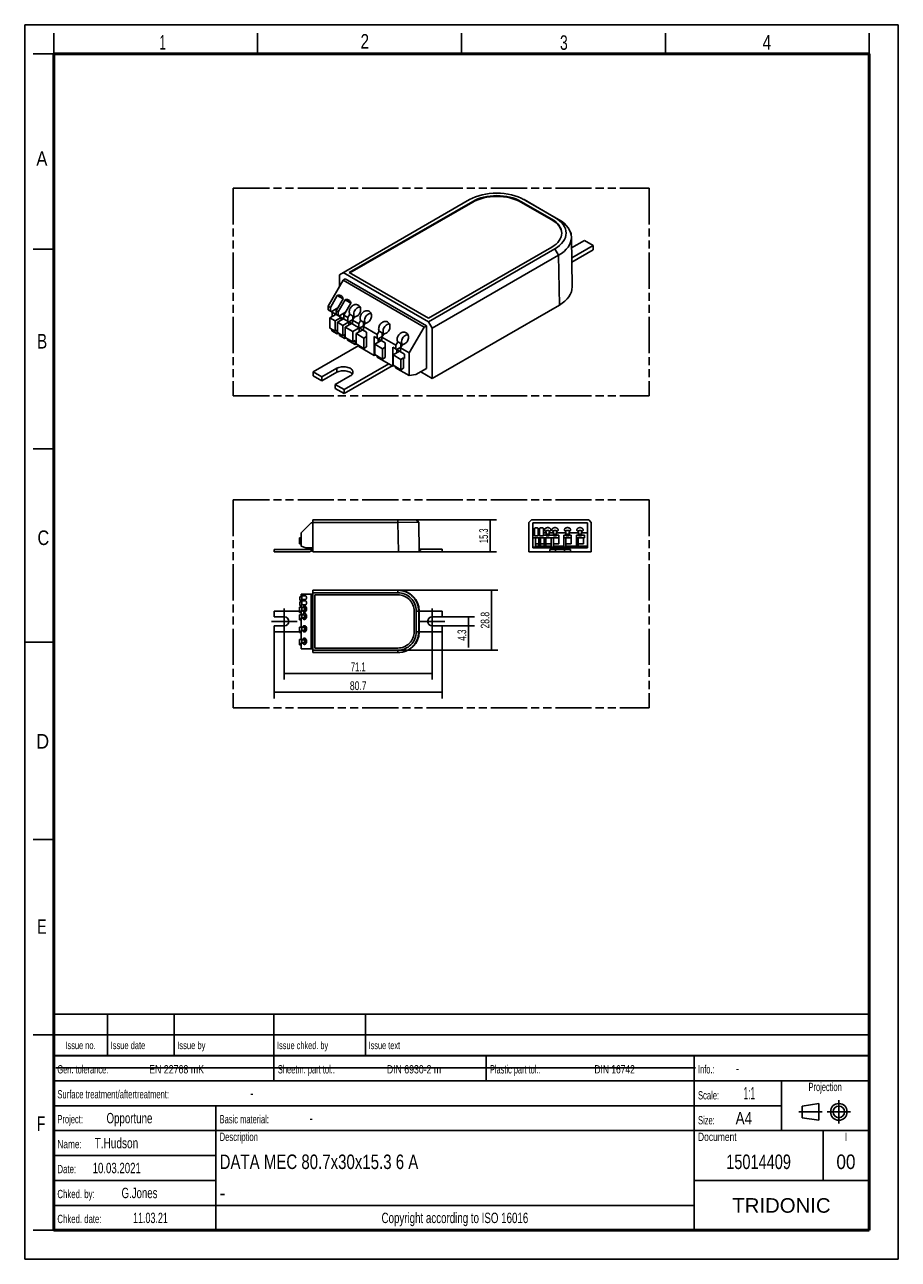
# Model space of a CAD drawing. Header units: millimetres. Extents: x 0 to 210, y 0 to 297.
import ezdxf
from ezdxf.enums import TextEntityAlignment as Align

# ---------------------------------------------------------------- set-up
doc = ezdxf.new("R2010")
doc.units = ezdxf.units.MM
doc.header["$LTSCALE"] = 19.36
doc.linetypes.add('CENTER', pattern=[0.6, 0.375, -0.075, 0.075, -0.075])
doc.linetypes.add('PHANTOM', pattern=[0.8, 0.45, -0.05, 0.1, -0.05, 0.1, -0.05])
doc.layers.get('0').update_dxf_attribs({"linetype": 'CONTINUOUS'})
for name, color, linetype in [('DEFAULT_1', 7, 'CENTER'), ('DEFAULT_3', 7, 'PHANTOM'), ('Z_AXIS', 7, 'CONTINUOUS'), ('Z_DIM_2D', 7, 'CONTINUOUS'), ('Z_NOTICE', 7, 'CONTINUOUS')]:
    doc.layers.add(name, color=color, linetype=linetype)
doc.styles.get("Standard").update_dxf_attribs({"font": 'txt', "width": 0.7})
doc.styles.add('TEXTSTYLE_2', font='txt', dxfattribs={"width": 0.75})
doc.styles.add('TEXTSTYLE_3', font='arial.ttf')
doc.dimstyles.new('DIMSTYLE_1', dxfattribs={"dimtxt": 2.1, "dimasz": 3.5, "dimexe": 1.5, "dimexo": 0, "dimgap": 0.525, "dimtad": 1, "dimdec": 1, "dimlfac": 2, "dimdsep": 46, "dimtxsty": 'STANDARD', "dimblk": '_FILLED', "dimblk1": '_FILLED', "dimblk2": '_FILLED', "dimcen": 0.09, "dimclrt": 5, "dimadec": 4, "dimazin": 2, "dimtp": 0.2, "dimtm": 0.2, "dimtfac": 1, "dimtdec": 1, "dimtofl": 0, "dimtmove": 0, "dimatfit": 3, "dimldrblk": '_FILLED', "dimfxl": 1, "dimtolj": 1, "dimarcsym": 0})
doc.dimstyles.new('DIMSTYLE_2', dxfattribs={"dimtxt": 2.1, "dimasz": 3.5, "dimexe": 1.5, "dimexo": 0, "dimgap": 0.525, "dimtad": 1, "dimdec": 1, "dimlfac": 2, "dimdsep": 46, "dimtxsty": 'STANDARD', "dimblk": '_FILLED', "dimblk1": '_FILLED', "dimblk2": '_FILLED', "dimcen": 0.09, "dimclrt": 5, "dimadec": 4, "dimazin": 2, "dimtp": 0.1, "dimtm": 0.1, "dimtfac": 1, "dimtdec": 1, "dimtofl": 0, "dimtmove": 0, "dimatfit": 3, "dimldrblk": '_FILLED', "dimfxl": 1, "dimtolj": 1, "dimarcsym": 0})
doc.dimstyles.new('DIMSTYLE_3', dxfattribs={"dimtxt": 2.1, "dimasz": 3.5, "dimexe": 1.5, "dimexo": 0, "dimgap": 0.525, "dimtad": 1, "dimdec": 1, "dimlfac": 2, "dimdsep": 46, "dimtxsty": 'STANDARD', "dimblk": '_FILLED', "dimblk1": '_FILLED', "dimblk2": '_FILLED', "dimcen": 0.09, "dimclrt": 5, "dimadec": 4, "dimazin": 2, "dimtp": 0.3, "dimtm": 0.3, "dimtfac": 1, "dimtdec": 1, "dimtofl": 0, "dimtmove": 0, "dimatfit": 3, "dimldrblk": '_FILLED', "dimfxl": 1, "dimtolj": 1, "dimarcsym": 0})

# ---------------------------------------------------------------- blocks, each defined once
blk = doc.blocks.new('PROJEKTIONSMETHODE_BL0', base_point=(192.31, 35.47))
at = {"color": 2, "linetype": 'CONTINUOUS'}
for p, q in [((186.91, 36.87), (190.91, 37.47)), ((186.91, 34.07), (186.91, 36.87)), ((190.91, 37.47), (190.91, 33.47)), ((190.91, 33.47), (186.91, 34.07))]:
    blk.add_line(p, q, dxfattribs=at)
for radius in [2, 1.4]:
    blk.add_circle((195.71, 35.47), radius, dxfattribs=at)
at = {"layer": 'DEFAULT_1', "color": 2, "linetype": 'CENTER'}
for p, q in [((195.71, 38.27), (195.71, 32.67)), ((191.71, 35.47), (186.11, 35.47)), ((192.91, 35.47), (198.5, 35.47))]:
    blk.add_line(p, q, dxfattribs=at)
blk = doc.blocks.new('*D0')
at = {"layer": 'Z_DIM_2D', "color": 2, "linetype": 'CONTINUOUS'}
for p, q in [((89.72, 160.94), (113.74, 160.94)), ((112.24, 160.94), (112.24, 153.74)), ((112.24, 146.54), (112.24, 153.74)), ((89.72, 146.54), (113.74, 146.54))]:
    blk.add_line(p, q, dxfattribs=at)
at = {"layer": 'Z_DIM_2D', "color": 5, "linetype": 'CONTINUOUS', "width": 0.732143}
blk.add_text('28.8', height=2.1, rotation=90, dxfattribs=at).set_placement((111.71, 153.74), align=Align.CENTER)
blk = doc.blocks.new('_FILLED')
at = {"color": 0, "linetype": 'BYBLOCK'}
blk.add_solid([(0, 0), (-1, 0.125), (-1, -0.125)], dxfattribs=at)
blk = doc.blocks.new('_NONE')
blk = doc.blocks.new('*D1')
at = {"layer": 'Z_DIM_2D', "color": 2, "linetype": 'CONTINUOUS'}
for p, q in [((100.34, 154.52), (108.16, 154.52)), ((106.66, 154.52), (106.66, 153.44)), ((100.34, 152.37), (108.16, 152.37)), ((106.66, 152.37), (106.66, 153.44)), ((106.66, 153.44), (106.66, 147.15))]:
    blk.add_line(p, q, dxfattribs=at)
at = {"layer": 'Z_DIM_2D', "color": 5, "linetype": 'CONTINUOUS', "width": 0.690476}
blk.add_text('4.3', height=2.1, rotation=90, dxfattribs=at).set_placement((106.14, 151.5), align=Align.RIGHT)
blk = doc.blocks.new('*D2')
at = {"layer": 'Z_DIM_2D', "color": 2, "linetype": 'CONTINUOUS'}
for p, q in [((59.99, 150.94), (59.99, 134.91)), ((100.34, 150.94), (100.34, 134.91)), ((59.99, 136.41), (80.17, 136.41)), ((100.34, 136.41), (80.17, 136.41))]:
    blk.add_line(p, q, dxfattribs=at)
at = {"layer": 'Z_DIM_2D', "color": 5, "linetype": 'CONTINUOUS', "width": 0.732143}
blk.add_text('80.7', height=2.1, dxfattribs=at).set_placement((80.17, 136.93), align=Align.CENTER)
blk = doc.blocks.new('*D3')
at = {"layer": 'Z_DIM_2D', "color": 2, "linetype": 'CONTINUOUS'}
for p, q in [((62.4, 150.37), (62.4, 139.44)), ((97.94, 150.37), (97.94, 139.44)), ((62.4, 140.94), (80.17, 140.94)), ((97.94, 140.94), (80.17, 140.94))]:
    blk.add_line(p, q, dxfattribs=at)
at = {"layer": 'Z_DIM_2D', "color": 5, "linetype": 'CONTINUOUS', "width": 0.625}
blk.add_text('71.1', height=2.1, dxfattribs=at).set_placement((80.17, 141.47), align=Align.CENTER)
blk = doc.blocks.new('*D4')
at = {"layer": 'Z_DIM_2D', "color": 2, "linetype": 'CONTINUOUS'}
for p, q in [((89.72, 177.88), (113.38, 177.88)), ((111.88, 177.88), (111.88, 174.05)), ((111.88, 170.23), (111.88, 174.05)), ((89.84, 170.23), (113.38, 170.23))]:
    blk.add_line(p, q, dxfattribs=at)
at = {"layer": 'Z_DIM_2D', "color": 5, "linetype": 'CONTINUOUS', "width": 0.642857}
blk.add_text('15.3', height=2.1, rotation=90, dxfattribs=at).set_placement((111.36, 174.05), align=Align.CENTER)

msp = doc.modelspace()

# ---------------------------------------------------------------- linework, layer by layer
at = {"color": 2, "linetype": 'CONTINUOUS'}
for p, q in [((0, 0), (0, 297)), ((0, 297), (210, 297)), ((210, 0), (210, 297)), ((7, 290), (7, 295)), ((56, 290), (56, 295)), ((105, 290), (105, 295)), ((154, 290), (154, 295)), ((203, 290), (203, 295)), ((7, 290), (2, 290)), ((7, 243), (2, 243)), ((7, 195), (2, 195)), ((0, 148.5), (7, 148.5)), ((7, 101), (2, 101)), ((6.914, 48.96), (6.914, 58.96)), ((6.914, 58.96), (202.914, 58.96)), ((19.914, 48.96), (19.914, 58.96)), ((35.914, 48.96), (35.914, 58.96)), ((59.914, 48.96), (59.914, 58.96)), ((81.914, 48.96), (81.914, 58.96)), ((202.914, 48.96), (202.914, 58.96)), ((7, 54), (2, 54)), ((6.914, 53.96), (202.914, 53.96)), ((6.914, 6.96), (6.914, 48.96)), ((6.914, 48.96), (202.914, 48.96)), ((6.914, 48.96), (202.914, 48.96)), ((59.914, 42.96), (59.914, 48.96)), ((110.914, 42.96), (110.914, 48.96)), ((160.914, 6.96), (160.914, 48.96)), ((202.914, 6.96), (202.914, 48.96)), ((6.914, 42.96), (202.914, 42.96)), ((181.914, 30.96), (181.914, 42.96)), ((6.914, 36.96), (181.914, 36.96)), ((45.914, 6.96), (45.914, 36.96)), ((6.914, 30.96), (202.914, 30.96)), ((191.914, 18.96), (191.914, 30.96)), ((6.914, 24.96), (45.914, 24.96)), ((6.914, 18.96), (45.914, 18.96)), ((160.914, 18.96), (202.914, 18.96)), ((6.914, 12.96), (160.914, 12.96)), ((7, 7), (2, 7)), ((6.914, 6.96), (202.914, 6.96)), ((0, 0), (210, 0))]:
    msp.add_line(p, q, dxfattribs=at)
at = {"color": 7, "linetype": 'CONTINUOUS'}
for p, q in [((75.66, 236.851), (106.956, 254.92)), ((107.699, 254.492), (78.036, 237.366)), ((107.699, 254.32), (78.184, 237.28)), ((126.707, 250.206), (119.282, 254.492)), ((126.707, 250.034), (119.282, 254.321)), ((119.908, 254.987), (120.025, 254.921)), ((120.025, 254.921), (127.449, 250.634)), ((120.783, 254.499), (120.159, 254.847)), ((120.783, 254.499), (120.915, 254.424)), ((120.915, 254.424), (128.34, 250.138)), ((127.449, 250.634), (128.061, 250.244)), ((131.207, 247.046), (131.381, 246.946)), ((131.381, 246.946), (131.254, 246.873)), ((131.381, 246.268), (131.381, 246.946)), ((131.598, 233.904), (131.415, 245.9)), ((134.573, 245.103), (131.454, 243.302)), ((136.689, 243.881), (131.491, 240.88)), ((134.573, 245.103), (136.689, 243.881)), ((136.689, 242.852), (136.689, 243.881)), ((97.043, 226.392), (126.706, 243.518)), ((127.448, 243.09), (97.043, 225.535)), ((128.339, 241.546), (97.934, 223.992)), ((131.507, 239.86), (136.689, 242.852)), ((76.514, 235.544), (72.92, 229.32)), ((75.66, 234.065), (75.66, 236.851)), ((77.033, 235.844), (76.514, 235.544)), ((76.514, 235.544), (96.04, 224.27)), ((76.551, 237.366), (97.043, 225.535)), ((77.033, 235.844), (96.56, 224.571)), ((78.036, 237.366), (97.043, 226.392)), ((73.477, 228.998), (75.146, 231.889)), ((75.146, 231.889), (76.556, 231.074)), ((72.92, 229.32), (72.92, 228.394)), ((72.92, 229.32), (73.477, 228.998)), ((73.477, 228.998), (73.477, 228.072)), ((75.289, 228.878), (73.685, 227.952)), ((74.888, 228.184), (76.556, 231.074)), ((75.333, 227.927), (77.002, 230.817)), ((76.744, 227.112), (78.412, 230.002)), ((77.002, 230.817), (78.412, 230.002)), ((97.934, 211.904), (128.522, 229.564)), ((72.92, 228.394), (82.164, 223.057)), ((74.799, 227.309), (73.351, 226.474)), ((73.351, 226.474), (73.351, 223.987)), ((74.613, 225.745), (73.351, 226.474)), ((73.871, 226.774), (73.871, 227.845)), ((76.061, 226.581), (74.613, 225.745)), ((74.613, 225.745), (74.613, 223.259)), ((74.888, 228.184), (74.888, 227.258)), ((74.888, 228.184), (75.333, 227.927)), ((76.655, 226.238), (75.207, 225.402)), ((75.333, 227.927), (75.333, 227.001)), ((77.145, 227.807), (75.541, 226.881)), ((76.061, 226.581), (76.061, 225.895)), ((78.875, 226.062), (76.469, 224.673)), ((76.744, 227.112), (76.744, 226.186)), ((76.744, 227.112), (77.709, 226.555)), ((77.709, 226.555), (78.156, 227.329)), ((77.709, 226.555), (77.709, 225.629)), ((78.875, 226.914), (78.156, 227.329)), ((78.823, 225.912), (79.27, 226.686)), ((78.823, 225.912), (78.823, 224.986)), ((78.823, 225.912), (80.308, 225.055)), ((78.875, 226.062), (78.875, 226.914)), ((78.901, 226.047), (78.875, 226.062)), ((79.206, 226.723), (79.249, 226.65)), ((80.308, 225.055), (80.754, 225.829)), ((81.473, 225.414), (80.754, 225.829)), ((74.613, 223.259), (73.351, 223.987)), ((73.848, 223.7), (73.848, 223.323)), ((73.848, 223.323), (75.11, 222.594)), ((75.11, 223.546), (74.613, 223.259)), ((75.11, 223.546), (75.11, 222.594)), ((75.207, 225.402), (75.207, 222.916)), ((76.469, 224.673), (75.207, 225.402)), ((76.469, 222.187), (75.207, 222.916)), ((76.469, 224.673), (76.469, 222.187)), ((78.585, 225.123), (77.026, 224.223)), ((77.026, 224.223), (77.026, 221.737)), ((78.845, 223.173), (77.026, 224.223)), ((77.917, 225.509), (77.917, 224.738)), ((80.404, 224.073), (78.845, 223.173)), ((78.845, 223.173), (78.845, 220.687)), ((81.258, 223.58), (79.699, 222.68)), ((80.308, 225.055), (80.308, 224.129)), ((80.404, 224.073), (80.404, 223.087)), ((81.473, 224.562), (80.516, 224.009)), ((81.421, 224.412), (81.868, 225.186)), ((81.421, 224.412), (81.421, 223.486)), ((81.421, 224.412), (84.762, 222.483)), ((81.473, 224.562), (81.473, 225.414)), ((81.499, 224.547), (81.473, 224.562)), ((81.804, 225.222), (81.847, 225.149)), ((82.164, 219.474), (82.164, 223.057)), ((84.762, 222.483), (85.209, 223.257)), ((85.928, 222.842), (85.209, 223.257)), ((85.928, 221.99), (85.928, 222.842)), ((96.04, 224.27), (92.447, 218.046)), ((96.56, 224.571), (96.04, 224.27)), ((96.56, 214.283), (96.56, 224.571)), ((97.934, 223.992), (97.043, 225.535)), ((97.934, 223.992), (97.934, 211.904)), ((80.308, 219.834), (69.349, 213.507)), ((75.11, 222.594), (75.626, 222.674)), ((75.704, 222.629), (75.704, 222.251)), ((75.704, 222.251), (76.967, 221.523)), ((76.967, 222.474), (76.469, 222.187)), ((76.967, 222.474), (76.967, 221.523)), ((76.967, 221.523), (77.306, 221.575)), ((78.845, 220.687), (77.026, 221.737)), ((77.635, 221.385), (77.635, 221.137)), ((77.635, 221.137), (79.454, 220.087)), ((79.454, 221.038), (78.845, 220.687)), ((79.454, 221.038), (79.454, 220.087)), ((79.454, 220.087), (79.793, 220.139)), ((79.699, 222.68), (79.699, 220.194)), ((81.555, 221.608), (79.699, 222.68)), ((81.555, 219.122), (79.699, 220.194)), ((80.308, 219.842), (80.308, 219.594)), ((82.164, 221.96), (81.555, 221.608)), ((81.555, 221.608), (81.555, 219.122)), ((84.02, 217.45), (84.02, 221.986)), ((84.02, 221.986), (86.619, 220.485)), ((85.713, 221.008), (84.154, 220.108)), ((86.01, 219.036), (84.154, 220.108)), ((84.154, 220.108), (84.154, 217.622)), ((84.762, 222.483), (84.762, 221.557)), ((85.928, 221.99), (84.97, 221.437)), ((84.97, 221.437), (84.97, 220.58)), ((85.876, 221.84), (86.323, 222.614)), ((85.876, 221.84), (85.876, 220.914)), ((85.876, 221.84), (89.217, 219.911)), ((85.954, 221.975), (85.928, 221.99)), ((86.259, 222.65), (86.302, 222.577)), ((86.619, 216.902), (86.619, 220.485)), ((89.217, 219.911), (89.664, 220.685)), ((89.217, 219.911), (89.217, 218.985)), ((90.383, 220.27), (89.664, 220.685)), ((90.331, 219.268), (90.778, 220.042)), ((90.383, 219.418), (90.383, 220.27)), ((90.714, 220.079), (90.757, 220.006)), ((80.308, 219.594), (84.02, 217.45)), ((82.164, 219.474), (81.555, 219.122)), ((84.02, 217.45), (84.36, 217.503)), ((86.01, 216.55), (84.154, 217.622)), ((84.762, 217.27), (84.762, 217.022)), ((84.762, 217.022), (88.475, 214.878)), ((86.619, 219.388), (86.01, 219.036)), ((86.01, 219.036), (86.01, 216.55)), ((86.619, 216.902), (86.01, 216.55)), ((88.475, 219.414), (91.333, 217.763)), ((88.475, 214.878), (88.475, 219.414)), ((90.112, 218.469), (88.553, 217.568)), ((90.409, 216.497), (88.553, 217.568)), ((88.553, 217.568), (88.553, 215.082)), ((90.383, 219.418), (89.425, 218.865)), ((89.425, 218.865), (89.425, 218.072)), ((90.331, 219.268), (92.447, 218.046)), ((90.331, 219.268), (90.331, 218.342)), ((90.409, 219.403), (90.383, 219.418)), ((91.018, 216.848), (90.409, 216.497)), ((91.333, 216.666), (91.018, 216.848)), ((91.018, 216.848), (91.018, 214.362)), ((91.333, 216.666), (91.333, 217.763)), ((92.447, 218.046), (92.447, 212.585)), ((71.465, 212.285), (75.036, 214.347)), ((87.524, 215.427), (76.774, 209.22)), ((76.774, 208.26), (88.356, 214.947)), ((88.475, 214.878), (88.814, 214.931)), ((90.409, 214.01), (88.553, 215.082)), ((89.162, 214.731), (89.162, 214.482)), ((89.162, 214.482), (92.447, 212.585)), ((90.409, 216.497), (90.409, 214.01)), ((91.018, 214.362), (90.409, 214.01)), ((94.051, 212.834), (96.56, 214.283)), ((69.349, 213.507), (69.349, 212.546)), ((69.349, 213.507), (71.465, 212.285)), ((69.349, 212.546), (71.465, 211.325)), ((71.465, 211.325), (75.036, 213.387)), ((71.465, 212.285), (71.465, 211.325)), ((74.658, 210.442), (78.229, 212.504)), ((92.447, 212.585), (94.051, 212.834)), ((95.187, 213.49), (97.934, 211.904)), ((74.658, 210.442), (76.774, 209.22)), ((74.658, 210.442), (74.658, 209.482)), ((74.658, 209.482), (76.774, 208.26)), ((76.774, 209.22), (76.774, 208.26)), ((68.891, 177.153), (66.471, 174.733)), ((69.241, 177.153), (68.891, 177.153)), ((69.241, 170.228), (69.241, 177.878)), ((94.118, 177.878), (69.241, 177.878)), ((89.717, 177.278), (69.241, 177.278)), ((94.718, 177.288), (89.717, 177.278)), ((94.718, 177.288), (94.118, 177.878)), ((94.841, 170.228), (94.718, 177.288)), ((121.809, 177.878), (121.209, 177.278)), ((121.209, 170.228), (121.209, 177.278)), ((121.809, 177.878), (135.609, 177.878)), ((122.134, 171.153), (122.134, 177.153)), ((122.134, 177.153), (135.284, 177.153)), ((122.509, 174.053), (122.509, 175.857)), ((123.459, 174.053), (123.459, 175.857)), ((123.759, 174.053), (123.759, 175.857)), ((124.709, 174.053), (124.709, 175.857)), ((135.284, 177.153), (135.284, 171.153)), ((136.209, 177.278), (135.609, 177.878)), ((136.209, 177.278), (136.209, 170.228)), ((66.061, 173.553), (66.061, 172.103)), ((66.471, 173.553), (66.061, 173.553)), ((66.471, 174.733), (66.471, 171.548)), ((122.134, 174.733), (122.509, 174.733)), ((122.134, 174.193), (122.509, 174.193)), ((122.134, 173.553), (128.359, 173.553)), ((122.509, 174.053), (123.459, 174.053)), ((122.759, 173.553), (122.759, 171.314)), ((123.459, 174.733), (123.759, 174.733)), ((123.459, 174.193), (123.759, 174.193)), ((123.609, 173.553), (123.609, 171.314)), ((123.759, 174.053), (124.709, 174.053)), ((124.009, 173.553), (124.009, 171.314)), ((124.709, 174.733), (125.359, 174.733)), ((124.709, 174.193), (125.359, 174.193)), ((124.859, 173.553), (124.859, 171.314)), ((125.309, 173.553), (125.309, 171.314)), ((125.359, 174.053), (125.359, 175.034)), ((125.359, 174.053), (126.109, 174.053)), ((126.109, 174.053), (126.109, 175.034)), ((126.109, 174.733), (127.109, 174.733)), ((126.109, 174.193), (127.109, 174.193)), ((126.534, 173.553), (126.534, 171.314)), ((127.109, 174.053), (127.109, 175.034)), ((127.109, 174.053), (127.859, 174.053)), ((127.109, 173.553), (127.109, 171.314)), ((127.859, 174.053), (127.859, 175.034)), ((127.859, 174.733), (130.109, 174.733)), ((127.859, 174.193), (128.359, 174.193)), ((128.359, 172.103), (128.359, 174.193)), ((129.609, 174.193), (130.109, 174.193)), ((129.609, 171.314), (129.609, 174.193)), ((131.359, 173.553), (129.609, 173.553)), ((130.109, 174.053), (130.109, 175.034)), ((130.109, 174.053), (130.859, 174.053)), ((130.109, 173.553), (130.109, 171.314)), ((130.859, 174.053), (130.859, 175.034)), ((130.859, 174.733), (133.109, 174.733)), ((130.859, 174.193), (131.359, 174.193)), ((131.359, 172.103), (131.359, 174.193)), ((132.609, 174.193), (133.109, 174.193)), ((132.609, 171.314), (132.609, 174.193)), ((134.534, 173.553), (132.609, 173.553)), ((133.071, 173.553), (133.071, 171.314)), ((133.109, 174.053), (133.109, 175.034)), ((133.109, 174.053), (133.859, 174.053)), ((133.859, 174.053), (133.859, 175.034)), ((133.859, 174.733), (135.284, 174.733)), ((133.859, 174.193), (134.534, 174.193)), ((134.321, 173.553), (134.321, 172.103)), ((134.534, 173.553), (134.534, 174.193)), ((59.991, 170.788), (59.991, 170.228)), ((69.241, 170.788), (59.991, 170.788)), ((59.991, 170.228), (68.429, 170.228)), ((66.471, 172.103), (66.061, 172.103)), ((66.471, 171.548), (67.551, 171.153)), ((67.551, 171.153), (69.241, 171.153)), ((68.429, 170.228), (69.241, 170.538)), ((69.241, 170.228), (94.841, 170.228)), ((100.341, 170.828), (94.831, 170.828)), ((94.835, 170.579), (95.391, 170.228)), ((95.391, 170.228), (100.341, 170.228)), ((100.341, 170.228), (100.341, 170.828)), ((121.209, 170.228), (136.209, 170.228)), ((122.134, 171.314), (122.759, 171.314)), ((122.134, 171.153), (135.284, 171.153)), ((123.609, 172.103), (122.759, 172.103)), ((122.759, 171.548), (123.609, 171.548)), ((124.009, 171.314), (123.609, 171.314)), ((124.859, 172.103), (124.009, 172.103)), ((124.009, 171.548), (124.859, 171.548)), ((125.309, 171.314), (124.859, 171.314)), ((126.534, 172.103), (125.309, 172.103)), ((125.309, 171.548), (126.534, 171.548)), ((126.209, 170.788), (131.209, 170.788)), ((126.209, 170.788), (126.209, 170.228)), ((127.109, 171.314), (126.534, 171.314)), ((128.359, 172.103), (127.109, 172.103)), ((127.109, 171.548), (129.609, 171.548)), ((127.634, 170.788), (127.634, 170.228)), ((130.109, 171.314), (129.609, 171.314)), ((129.784, 170.788), (129.784, 170.228)), ((131.359, 172.103), (130.109, 172.103)), ((130.109, 171.548), (132.609, 171.548)), ((131.209, 170.788), (131.209, 170.228)), ((133.071, 171.314), (132.609, 171.314)), ((134.321, 172.103), (133.071, 172.103)), ((133.071, 171.548), (135.284, 171.548)), ((69.241, 145.944), (69.241, 160.944)), ((69.241, 160.944), (89.717, 160.944)), ((66.136, 158.544), (66.136, 159.394)), ((66.611, 159.394), (66.136, 159.394)), ((66.471, 158.544), (66.136, 158.544)), ((66.136, 157.294), (66.136, 158.144)), ((66.611, 158.144), (66.136, 158.144)), ((66.471, 160.019), (66.471, 159.644)), ((69.241, 160.019), (66.471, 160.019)), ((66.471, 159.644), (67.595, 159.644)), ((66.471, 158.694), (66.471, 158.394)), ((66.471, 158.694), (67.595, 158.694)), ((66.471, 158.394), (67.595, 158.394)), ((66.471, 157.444), (66.471, 156.794)), ((66.471, 157.444), (67.595, 157.444)), ((66.611, 159.644), (66.611, 158.694)), ((66.611, 158.394), (66.611, 157.444)), ((68.891, 160.019), (68.891, 146.869)), ((69.241, 160.344), (89.717, 160.344)), ((69.741, 159.844), (69.741, 147.044)), ((89.717, 159.844), (69.741, 159.844)), ((59.991, 155.944), (59.991, 154.519)), ((66.061, 155.944), (59.991, 155.944)), ((59.991, 154.519), (62.396, 154.519)), ((66.061, 155.619), (66.061, 156.844)), ((66.471, 156.844), (66.061, 156.844)), ((66.471, 155.619), (66.061, 155.619)), ((66.061, 153.794), (66.061, 155.044)), ((66.061, 155.044), (67.256, 155.044)), ((66.471, 157.294), (66.136, 157.294)), ((66.471, 156.794), (67.256, 156.794)), ((66.471, 156.044), (66.471, 155.044)), ((66.471, 156.044), (67.256, 156.044)), ((66.611, 156.794), (66.611, 156.044)), ((66.611, 155.044), (66.611, 154.294)), ((67.256, 156.794), (67.256, 156.044)), ((67.256, 155.044), (67.256, 154.294)), ((93.618, 150.944), (93.618, 155.944)), ((94.118, 155.944), (94.118, 150.944)), ((94.718, 155.944), (94.718, 150.944)), ((100.341, 155.944), (94.831, 155.944)), ((94.831, 155.944), (94.831, 150.944)), ((100.341, 154.519), (97.941, 154.519)), ((100.341, 155.944), (100.341, 154.519)), ((59.991, 152.369), (59.991, 150.944)), ((59.991, 152.369), (62.396, 152.369)), ((66.471, 153.794), (66.061, 153.794)), ((66.061, 150.794), (66.061, 152.044)), ((66.061, 152.044), (67.256, 152.044)), ((66.471, 154.294), (66.471, 152.044)), ((66.471, 154.294), (67.256, 154.294)), ((66.611, 152.044), (66.611, 151.294)), ((67.256, 152.044), (67.256, 151.294)), ((100.341, 152.369), (97.941, 152.369)), ((100.341, 152.369), (100.341, 150.944)), ((66.061, 150.944), (59.991, 150.944)), ((66.471, 150.794), (66.061, 150.794)), ((66.061, 147.832), (66.061, 149.082)), ((66.471, 149.082), (66.061, 149.082)), ((66.471, 151.294), (66.471, 149.044)), ((66.471, 151.294), (67.256, 151.294)), ((66.471, 149.044), (67.256, 149.044)), ((66.611, 149.044), (66.611, 148.294)), ((67.256, 149.044), (67.256, 148.294)), ((100.341, 150.944), (94.831, 150.944)), ((66.471, 147.832), (66.061, 147.832)), ((66.471, 148.294), (66.471, 146.869)), ((66.471, 148.294), (67.256, 148.294)), ((69.241, 146.869), (66.471, 146.869)), ((89.717, 146.544), (69.241, 146.544)), ((89.717, 145.944), (69.241, 145.944)), ((69.741, 147.044), (89.717, 147.044)), ((7.468, 46.042), (161.268, 46.042))]:
    msp.add_line(p, q, dxfattribs=at)
at = {"color": 9, "linetype": 'CONTINUOUS'}
for p, q in [((107.699, 254.492), (107.699, 254.32)), ((119.282, 254.492), (119.282, 254.321)), ((120.159, 254.847), (120.025, 254.921)), ((120.915, 254.424), (120.783, 254.498)), ((126.707, 250.206), (126.707, 250.034)), ((128.34, 250.138), (127.449, 250.634)), ((128.339, 241.546), (127.448, 243.09)), ((128.522, 229.564), (128.339, 241.546)), ((75.036, 214.347), (75.036, 213.387)), ((89.717, 177.278), (89.717, 177.878)), ((89.84, 170.228), (89.717, 177.278)), ((89.717, 160.944), (89.717, 160.344)), ((94.118, 155.944), (94.831, 155.944)), ((94.831, 150.944), (94.118, 150.944)), ((89.717, 145.944), (89.717, 146.544))]:
    msp.add_line(p, q, dxfattribs=at)
at = {"color": 7, "linetype": 'CONTINUOUS'}
for points, const_width in [([(7, 7), (7, 290)], 0.7), ([(7, 290), (203, 290)], 0.7), ([(203, 7), (203, 290)], 0.7), ([(7, 49), (203, 49)], 0.5), ([(7, 7), (203, 7)], 0.7)]:
    msp.add_lwpolyline(points, dxfattribs=dict(at, const_width=const_width))
for points in [[(106.956, 254.92), (107.632, 255.274), (108.357, 255.584), (109.135, 255.853), (109.955, 256.077), (110.81, 256.253), (111.689, 256.381), (112.587, 256.457), (113.493, 256.483), (114.399, 256.457), (115.296, 256.381), (116.175, 256.253), (117.029, 256.077), (117.848, 255.853), (118.626, 255.584), (119.35, 255.274), (119.908, 254.987)], [(107.699, 254.492), (108.296, 254.804), (108.938, 255.079), (109.627, 255.318), (110.354, 255.516), (111.112, 255.673), (111.892, 255.786), (112.687, 255.854), (113.49, 255.877), (114.294, 255.854), (115.089, 255.786), (115.87, 255.673), (116.627, 255.517), (117.354, 255.318), (118.043, 255.08), (118.685, 254.805), (119.282, 254.492)], [(119.282, 254.321), (118.684, 254.633), (118.042, 254.908), (117.353, 255.147), (116.626, 255.345), (115.869, 255.502), (115.089, 255.615), (114.294, 255.683), (113.491, 255.706), (112.688, 255.683), (111.893, 255.615), (111.112, 255.502), (110.355, 255.345), (109.628, 255.146), (108.939, 254.908), (108.297, 254.633), (107.699, 254.32)], [(126.707, 250.206), (127.248, 249.861), (127.724, 249.491), (128.137, 249.093), (128.481, 248.673), (128.752, 248.236), (128.948, 247.785), (129.066, 247.326), (129.105, 246.863)], [(129.091, 246.861), (129.066, 247.154), (128.948, 247.614), (128.752, 248.064), (128.481, 248.501), (128.137, 248.921), (127.724, 249.319), (127.248, 249.689), (126.707, 250.034)], [(128.061, 250.244), (128.598, 249.826), (129.064, 249.377), (129.452, 248.903), (129.758, 248.41), (129.978, 247.902), (130.111, 247.384), (130.155, 246.861), (130.11, 246.338), (129.977, 245.82), (129.756, 245.312), (129.451, 244.819), (129.063, 244.346), (128.597, 243.897), (128.059, 243.479), (127.448, 243.09)], [(128.34, 250.138), (129.032, 249.697), (129.646, 249.219), (130.176, 248.708), (130.616, 248.169), (130.963, 247.608), (131.214, 247.03), (131.365, 246.441), (131.415, 245.9)], [(129.105, 246.863), (129.066, 246.399), (128.948, 245.94), (128.752, 245.489), (128.481, 245.052), (128.137, 244.632), (127.723, 244.234), (127.247, 243.863), (126.706, 243.518)], [(131.415, 245.9), (131.364, 245.249), (131.213, 244.659), (130.962, 244.081), (130.615, 243.519), (130.174, 242.98), (129.644, 242.468), (129.031, 241.989), (128.339, 241.546)], [(76.046, 231.819), (75.883, 231.894), (75.708, 231.939), (75.524, 231.954), (75.337, 231.937), (75.146, 231.889)], [(76.556, 231.074), (76.502, 231.264), (76.423, 231.434), (76.319, 231.586), (76.192, 231.716), (76.046, 231.819)], [(77.902, 230.747), (77.74, 230.823), (77.564, 230.868), (77.38, 230.882), (77.193, 230.865), (77.002, 230.817)], [(78.412, 230.002), (78.358, 230.192), (78.28, 230.363), (78.175, 230.515), (78.049, 230.644), (77.902, 230.747)], [(78.281, 228.832), (78.187, 228.646), (78.115, 228.455), (78.064, 228.259), (78.036, 228.063), (78.032, 227.868), (78.05, 227.678), (78.092, 227.499), (78.156, 227.329)], [(80.182, 229.553), (79.998, 229.636), (79.799, 229.685), (79.591, 229.696), (79.377, 229.67), (79.164, 229.607), (78.957, 229.511), (78.76, 229.381), (78.579, 229.222), (78.42, 229.039), (78.281, 228.832)], [(80.613, 229.085), (80.57, 229.085), (80.332, 229.04), (80.098, 228.952), (79.874, 228.821), (79.667, 228.653), (79.487, 228.455), (79.331, 228.225)], [(80.508, 227.546), (80.619, 227.77), (80.697, 227.999), (80.744, 228.235), (80.759, 228.47), (80.739, 228.698), (80.686, 228.914), (80.602, 229.112), (80.488, 229.287), (80.346, 229.435), (80.182, 229.553)], [(79.331, 228.225), (79.21, 227.975), (79.129, 227.72), (79.087, 227.457), (79.085, 227.198), (79.126, 226.951), (79.206, 226.723)], [(79.27, 226.686), (79.449, 226.716), (79.625, 226.769), (79.798, 226.848), (79.965, 226.949), (80.121, 227.072), (80.266, 227.213), (80.394, 227.371), (80.508, 227.546)], [(80.88, 227.331), (80.785, 227.145), (80.713, 226.955), (80.663, 226.759), (80.635, 226.562), (80.631, 226.368), (80.649, 226.178), (80.69, 225.999), (80.754, 225.829)], [(82.781, 228.052), (82.597, 228.136), (82.398, 228.184), (82.189, 228.195), (81.976, 228.17), (81.763, 228.107), (81.555, 228.01), (81.359, 227.88), (81.177, 227.721), (81.019, 227.539), (80.88, 227.331)], [(81.93, 226.725), (81.809, 226.475), (81.727, 226.22), (81.686, 225.957), (81.684, 225.698), (81.725, 225.451), (81.804, 225.222)], [(81.868, 225.186), (82.048, 225.215), (82.224, 225.269), (82.397, 225.348), (82.563, 225.449), (82.72, 225.572), (82.864, 225.713), (82.993, 225.871), (83.107, 226.045)], [(83.212, 227.585), (83.168, 227.585), (82.931, 227.54), (82.696, 227.451), (82.473, 227.321), (82.266, 227.153), (82.086, 226.955), (81.93, 226.725)], [(83.107, 226.045), (83.217, 226.27), (83.296, 226.498), (83.343, 226.735), (83.357, 226.97), (83.337, 227.198), (83.285, 227.414), (83.2, 227.612), (83.086, 227.787), (82.945, 227.935), (82.781, 228.052)], [(85.334, 224.759), (85.24, 224.573), (85.168, 224.383), (85.118, 224.187), (85.09, 223.99), (85.085, 223.796), (85.104, 223.606), (85.145, 223.427), (85.209, 223.257)], [(87.236, 225.48), (87.052, 225.564), (86.853, 225.612), (86.644, 225.623), (86.431, 225.598), (86.217, 225.535), (86.01, 225.438), (85.813, 225.308), (85.632, 225.149), (85.473, 224.967), (85.334, 224.759)], [(86.384, 224.153), (86.263, 223.903), (86.182, 223.648), (86.14, 223.385), (86.139, 223.126), (86.179, 222.879), (86.259, 222.65)], [(86.323, 222.614), (86.503, 222.643), (86.678, 222.697), (86.852, 222.776), (87.018, 222.877), (87.175, 223), (87.319, 223.141), (87.448, 223.299), (87.562, 223.473)], [(87.667, 225.013), (87.623, 225.013), (87.385, 224.968), (87.151, 224.88), (86.928, 224.749), (86.721, 224.581), (86.541, 224.383), (86.384, 224.153)], [(87.562, 223.473), (87.672, 223.698), (87.751, 223.926), (87.798, 224.163), (87.812, 224.398), (87.792, 224.626), (87.74, 224.842), (87.655, 225.04), (87.541, 225.215), (87.4, 225.363), (87.236, 225.48)], [(91.69, 222.909), (91.506, 222.992), (91.308, 223.04), (91.099, 223.051), (90.885, 223.026), (90.672, 222.963), (90.465, 222.866), (90.268, 222.736), (90.087, 222.578), (89.928, 222.395), (89.789, 222.188)], [(92.017, 220.902), (92.127, 221.126), (92.205, 221.355), (92.252, 221.591), (92.267, 221.826), (92.247, 222.054), (92.195, 222.27), (92.11, 222.468), (91.996, 222.643), (91.855, 222.791), (91.69, 222.909)], [(89.789, 222.188), (89.695, 222.001), (89.623, 221.811), (89.572, 221.615), (89.545, 221.419), (89.54, 221.224), (89.559, 221.034), (89.6, 220.855), (89.664, 220.685)], [(90.839, 221.581), (90.718, 221.331), (90.637, 221.076), (90.595, 220.813), (90.594, 220.554), (90.634, 220.307), (90.714, 220.079)], [(90.778, 220.042), (90.957, 220.071), (91.133, 220.125), (91.306, 220.204), (91.473, 220.305), (91.629, 220.428), (91.774, 220.569), (91.902, 220.727), (92.017, 220.902)], [(92.121, 222.441), (92.078, 222.441), (91.84, 222.396), (91.606, 222.308), (91.382, 222.177), (91.176, 222.009), (90.996, 221.811), (90.839, 221.581)], [(78.89, 213.425), (78.884, 213.518), (78.838, 213.702), (78.748, 213.881), (78.614, 214.05), (78.44, 214.206), (78.229, 214.347), (77.985, 214.469), (77.714, 214.569), (77.421, 214.646), (77.112, 214.699), (76.794, 214.725), (76.472, 214.725), (76.153, 214.699), (75.844, 214.646), (75.551, 214.569), (75.282, 214.47), (75.036, 214.347)], [(78.728, 212.945), (78.614, 213.09), (78.44, 213.246), (78.229, 213.387), (77.985, 213.508), (77.714, 213.609), (77.421, 213.686), (77.112, 213.738), (76.794, 213.765), (76.472, 213.765), (76.153, 213.739), (75.844, 213.686), (75.551, 213.609), (75.282, 213.509), (75.036, 213.387)], [(78.229, 212.504), (78.441, 212.646), (78.614, 212.801), (78.747, 212.97), (78.838, 213.148), (78.884, 213.332), (78.89, 213.425)], [(123.459, 175.857), (123.376, 175.903), (123.287, 175.939), (123.19, 175.966), (123.088, 175.982), (122.984, 175.988), (122.88, 175.982), (122.778, 175.966), (122.681, 175.939), (122.592, 175.903), (122.509, 175.857)], [(124.709, 175.857), (124.626, 175.903), (124.537, 175.939), (124.44, 175.966), (124.338, 175.982), (124.234, 175.988), (124.13, 175.982), (124.028, 175.966), (123.931, 175.939), (123.842, 175.903), (123.759, 175.857)], [(126.484, 175.493), (126.474, 175.577), (126.447, 175.657), (126.402, 175.734), (126.341, 175.805), (126.264, 175.868), (126.175, 175.922), (126.074, 175.965), (125.966, 175.997), (125.851, 176.017), (125.734, 176.023), (125.617, 176.017), (125.502, 175.997), (125.394, 175.965), (125.293, 175.922), (125.204, 175.868), (125.127, 175.805), (125.066, 175.734), (125.021, 175.657), (124.994, 175.577), (124.984, 175.493)], [(124.984, 175.493), (124.991, 175.423), (125.01, 175.355), (125.041, 175.29), (125.085, 175.228), (125.139, 175.17), (125.204, 175.118), (125.277, 175.073), (125.359, 175.034)], [(126.291, 175.139), (126.216, 175.192), (126.109, 175.245), (125.99, 175.284), (125.864, 175.308), (125.734, 175.316), (125.604, 175.308), (125.478, 175.284), (125.359, 175.245), (125.252, 175.192), (125.177, 175.139)], [(126.109, 175.034), (126.191, 175.073), (126.264, 175.118), (126.329, 175.17), (126.383, 175.228), (126.427, 175.29), (126.458, 175.355), (126.477, 175.423), (126.484, 175.493)], [(128.234, 175.493), (128.224, 175.577), (128.197, 175.657), (128.152, 175.734), (128.091, 175.805), (128.014, 175.868), (127.925, 175.922), (127.824, 175.965), (127.716, 175.997), (127.601, 176.017), (127.484, 176.023), (127.367, 176.017), (127.252, 175.997), (127.144, 175.965), (127.043, 175.922), (126.954, 175.868), (126.877, 175.805), (126.816, 175.734), (126.771, 175.657), (126.744, 175.577), (126.734, 175.493)], [(126.734, 175.493), (126.741, 175.423), (126.76, 175.355), (126.791, 175.29), (126.835, 175.228), (126.889, 175.17), (126.954, 175.118), (127.027, 175.073), (127.109, 175.034)], [(128.041, 175.139), (127.966, 175.192), (127.859, 175.245), (127.74, 175.284), (127.614, 175.308), (127.484, 175.316), (127.354, 175.308), (127.228, 175.284), (127.109, 175.245), (127.002, 175.192), (126.927, 175.139)], [(127.859, 175.034), (127.941, 175.073), (128.014, 175.118), (128.079, 175.17), (128.133, 175.228), (128.177, 175.29), (128.208, 175.355), (128.227, 175.423), (128.234, 175.493)], [(131.234, 175.493), (131.224, 175.577), (131.197, 175.657), (131.152, 175.734), (131.091, 175.805), (131.014, 175.868), (130.925, 175.922), (130.824, 175.965), (130.716, 175.997), (130.601, 176.017), (130.484, 176.023), (130.367, 176.017), (130.252, 175.997), (130.144, 175.965), (130.043, 175.922), (129.954, 175.868), (129.877, 175.805), (129.816, 175.734), (129.771, 175.657), (129.744, 175.577), (129.734, 175.493)], [(129.734, 175.493), (129.741, 175.423), (129.76, 175.355), (129.791, 175.29), (129.835, 175.228), (129.889, 175.17), (129.954, 175.118), (130.027, 175.073), (130.109, 175.034)], [(131.041, 175.139), (130.966, 175.192), (130.859, 175.245), (130.74, 175.284), (130.614, 175.308), (130.484, 175.316), (130.354, 175.308), (130.228, 175.284), (130.109, 175.245), (130.002, 175.192), (129.927, 175.139)], [(130.859, 175.034), (130.941, 175.073), (131.014, 175.118), (131.079, 175.17), (131.133, 175.228), (131.177, 175.29), (131.208, 175.355), (131.227, 175.423), (131.234, 175.493)], [(134.234, 175.493), (134.224, 175.577), (134.197, 175.657), (134.152, 175.734), (134.091, 175.805), (134.014, 175.868), (133.925, 175.922), (133.824, 175.965), (133.716, 175.997), (133.601, 176.017), (133.484, 176.023), (133.367, 176.017), (133.252, 175.997), (133.144, 175.965), (133.043, 175.922), (132.954, 175.868), (132.877, 175.805), (132.816, 175.734), (132.771, 175.657), (132.744, 175.577), (132.734, 175.493)], [(132.734, 175.493), (132.741, 175.423), (132.76, 175.355), (132.791, 175.29), (132.835, 175.228), (132.889, 175.17), (132.954, 175.118), (133.027, 175.073), (133.109, 175.034)], [(134.041, 175.139), (133.966, 175.192), (133.859, 175.245), (133.74, 175.284), (133.614, 175.308), (133.484, 175.316), (133.354, 175.308), (133.228, 175.284), (133.109, 175.245), (133.002, 175.192), (132.927, 175.139)], [(133.859, 175.034), (133.941, 175.073), (134.014, 175.118), (134.079, 175.17), (134.133, 175.228), (134.177, 175.29), (134.208, 175.355), (134.227, 175.423), (134.234, 175.493)], [(89.717, 160.944), (90.208, 160.92), (90.693, 160.848), (91.169, 160.729), (91.631, 160.564), (92.075, 160.354), (92.496, 160.101), (92.89, 159.809), (93.254, 159.479), (93.584, 159.115), (93.876, 158.721), (94.128, 158.3), (94.338, 157.857), (94.503, 157.395), (94.622, 156.919), (94.694, 156.434), (94.718, 155.944)], [(67.595, 158.694), (67.641, 158.777), (67.677, 158.866), (67.704, 158.964), (67.721, 159.065), (67.726, 159.169), (67.721, 159.273), (67.704, 159.375), (67.677, 159.472), (67.641, 159.562), (67.595, 159.644)], [(67.595, 157.444), (67.641, 157.527), (67.677, 157.616), (67.704, 157.714), (67.721, 157.815), (67.726, 157.919), (67.721, 158.023), (67.704, 158.125), (67.677, 158.222), (67.641, 158.312), (67.595, 158.394)], [(89.717, 160.344), (90.151, 160.323), (90.576, 160.26), (90.995, 160.155), (91.402, 160.009), (91.792, 159.824), (92.163, 159.602), (92.51, 159.345), (92.83, 159.055), (93.12, 158.735), (93.377, 158.388), (93.599, 158.017), (93.783, 157.627), (93.929, 157.221), (94.033, 156.802), (94.096, 156.377), (94.118, 155.944)], [(89.717, 159.844), (90.101, 159.825), (90.477, 159.77), (90.848, 159.677), (91.209, 159.548), (91.555, 159.384), (91.884, 159.187), (92.192, 158.959), (92.475, 158.702), (92.732, 158.418), (92.961, 158.111), (93.157, 157.782), (93.321, 157.436), (93.45, 157.075), (93.543, 156.704), (93.599, 156.328), (93.618, 155.944)], [(67.231, 157.169), (67.161, 157.163), (67.093, 157.144), (67.028, 157.112), (66.966, 157.069), (66.908, 157.014), (66.856, 156.95), (66.811, 156.876), (66.772, 156.794)], [(66.772, 156.044), (66.811, 155.962), (66.856, 155.889), (66.908, 155.825), (66.966, 155.77), (67.028, 155.727), (67.093, 155.695), (67.161, 155.676), (67.231, 155.669)], [(67.231, 155.419), (67.161, 155.413), (67.093, 155.394), (67.028, 155.362), (66.966, 155.319), (66.908, 155.264), (66.856, 155.2), (66.811, 155.126), (66.772, 155.044)], [(67.231, 155.669), (67.315, 155.679), (67.395, 155.706), (67.472, 155.751), (67.543, 155.813), (67.606, 155.889), (67.66, 155.979), (67.704, 156.079), (67.736, 156.188), (67.755, 156.302), (67.762, 156.419), (67.755, 156.537), (67.736, 156.651), (67.704, 156.76), (67.66, 156.86), (67.606, 156.95), (67.543, 157.026), (67.472, 157.087), (67.395, 157.133), (67.315, 157.16), (67.231, 157.169)], [(67.231, 153.919), (67.315, 153.929), (67.395, 153.956), (67.472, 154.001), (67.543, 154.063), (67.606, 154.139), (67.66, 154.229), (67.704, 154.329), (67.736, 154.438), (67.755, 154.552), (67.762, 154.669), (67.755, 154.787), (67.736, 154.901), (67.704, 155.01), (67.66, 155.11), (67.606, 155.2), (67.543, 155.276), (67.472, 155.337), (67.395, 155.383), (67.315, 155.41), (67.231, 155.419)], [(67.585, 156.976), (67.532, 156.901), (67.479, 156.794), (67.44, 156.676), (67.416, 156.55), (67.408, 156.419), (67.416, 156.289), (67.44, 156.163), (67.479, 156.044), (67.532, 155.937), (67.585, 155.863)], [(67.585, 155.226), (67.532, 155.151), (67.479, 155.044), (67.44, 154.926), (67.416, 154.8), (67.408, 154.669), (67.416, 154.539), (67.44, 154.413), (67.479, 154.294), (67.532, 154.187), (67.585, 154.113)], [(66.772, 154.294), (66.811, 154.212), (66.856, 154.139), (66.908, 154.075), (66.966, 154.02), (67.028, 153.977), (67.093, 153.945), (67.161, 153.926), (67.231, 153.919)], [(67.231, 152.419), (67.161, 152.413), (67.093, 152.394), (67.028, 152.362), (66.966, 152.319), (66.908, 152.264), (66.856, 152.2), (66.811, 152.126), (66.772, 152.044)], [(67.231, 150.919), (67.315, 150.929), (67.395, 150.956), (67.472, 151.001), (67.543, 151.063), (67.606, 151.139), (67.66, 151.229), (67.704, 151.329), (67.736, 151.438), (67.755, 151.552), (67.762, 151.669), (67.755, 151.787), (67.736, 151.901), (67.704, 152.01), (67.66, 152.11), (67.606, 152.2), (67.543, 152.276), (67.472, 152.337), (67.395, 152.383), (67.315, 152.41), (67.231, 152.419)], [(67.585, 152.226), (67.532, 152.151), (67.479, 152.044), (67.44, 151.926), (67.416, 151.8), (67.408, 151.669), (67.416, 151.539), (67.44, 151.413), (67.479, 151.294), (67.532, 151.187), (67.585, 151.113)], [(66.772, 151.294), (66.811, 151.212), (66.856, 151.139), (66.908, 151.075), (66.966, 151.02), (67.028, 150.977), (67.093, 150.945), (67.161, 150.926), (67.231, 150.919)], [(67.231, 149.419), (67.161, 149.413), (67.093, 149.394), (67.028, 149.362), (66.966, 149.319), (66.908, 149.264), (66.856, 149.2), (66.811, 149.126), (66.772, 149.044)], [(67.231, 147.919), (67.315, 147.929), (67.395, 147.956), (67.472, 148.001), (67.543, 148.063), (67.606, 148.139), (67.66, 148.229), (67.704, 148.329), (67.736, 148.438), (67.755, 148.552), (67.762, 148.669), (67.755, 148.787), (67.736, 148.901), (67.704, 149.01), (67.66, 149.11), (67.606, 149.2), (67.543, 149.276), (67.472, 149.337), (67.395, 149.383), (67.315, 149.41), (67.231, 149.419)], [(67.585, 149.226), (67.532, 149.151), (67.479, 149.044), (67.44, 148.926), (67.416, 148.8), (67.408, 148.669), (67.416, 148.539), (67.44, 148.413), (67.479, 148.294), (67.532, 148.187), (67.585, 148.113)], [(93.618, 150.944), (93.599, 150.561), (93.543, 150.185), (93.45, 149.814), (93.321, 149.453), (93.158, 149.107), (92.961, 148.778), (92.733, 148.471), (92.476, 148.187), (92.192, 147.93), (91.884, 147.702), (91.556, 147.505), (91.209, 147.341), (90.849, 147.212), (90.477, 147.119), (90.101, 147.063), (89.717, 147.044)], [(94.118, 150.944), (94.096, 150.511), (94.033, 150.086), (93.928, 149.667), (93.783, 149.26), (93.598, 148.87), (93.376, 148.499), (93.119, 148.153), (92.829, 147.833), (92.508, 147.543), (92.161, 147.285), (91.791, 147.064), (91.4, 146.879), (90.994, 146.734), (90.575, 146.629), (90.15, 146.566), (89.717, 146.544)], [(94.718, 150.944), (94.694, 150.454), (94.622, 149.969), (94.502, 149.493), (94.337, 149.031), (94.127, 148.587), (93.875, 148.166), (93.582, 147.772), (93.253, 147.408), (92.889, 147.079), (92.495, 146.786), (92.074, 146.534), (91.63, 146.325), (91.168, 146.159), (90.692, 146.04), (90.207, 145.968), (89.717, 145.944)], [(66.772, 148.294), (66.811, 148.212), (66.856, 148.139), (66.908, 148.075), (66.966, 148.02), (67.028, 147.977), (67.093, 147.945), (67.161, 147.926), (67.231, 147.919)]]:
    msp.add_lwpolyline(points, dxfattribs=at)
for centre, start, end in [((62.396, 153.444), 270, 90), ((97.941, 153.444), 90, 270)]:
    msp.add_arc(centre, 1.075, start, end, dxfattribs=at)
for centre, major_axis, ratio, start_param, end_param in [((121.097, 233.85), (10.501, 0.001), 0.577342, -0.7855463, 0.0087278), ((79.432, 228.167), (-0.512, 1.911), 0.5176406, 2.1403457, 2.4397045), ((82.03, 226.667), (-0.512, 1.911), 0.5176406, 2.1403457, 2.4397045), ((86.485, 224.095), (-0.512, 1.911), 0.5176406, 2.1403457, 2.4397045), ((90.94, 221.523), (-0.512, 1.911), 0.5176406, 2.1403457, 2.4397045), ((125.734, 175.468), (0, -1.061), 0.7071068, -0.5235988, 0.5235988), ((127.484, 175.468), (0, -1.061), 0.7071068, -0.5235988, 0.5235988), ((130.484, 175.468), (0, -1.061), 0.7071068, -0.5235988, 0.5235988), ((133.484, 175.468), (0, -1.061), 0.7071068, -0.5235988, 0.5235988), ((89.84, 155.944), (5.001, 0), 0.9998477, 0, 1.5707963), ((89.84, 150.944), (5.001, 0), 0.9998477, -1.5707963, 0)]:
    msp.add_ellipse(centre, major_axis=major_axis, ratio=ratio, start_param=start_param, end_param=end_param, dxfattribs=at)
at = {"layer": 'DEFAULT_3', "color": 7, "linetype": 'PHANTOM'}
for p, q in [((50.129, 257.68), (50.129, 207.68)), ((50.129, 257.68), (150.129, 257.68)), ((150.129, 257.68), (150.129, 207.68)), ((50.129, 207.68), (150.129, 207.68)), ((50.129, 182.68), (50.129, 132.68)), ((50.129, 182.68), (150.129, 182.68)), ((150.129, 182.68), (150.129, 132.68)), ((50.129, 132.68), (150.129, 132.68))]:
    msp.add_line(p, q, dxfattribs=at)
at = {"layer": 'Z_AXIS', "color": 9, "linetype": 'CENTER'}
for p, q in [((62.396, 153.444), (62.396, 156.519)), ((97.941, 153.444), (97.941, 156.519)), ((62.396, 153.444), (59.321, 153.444)), ((62.396, 153.444), (62.396, 150.369)), ((62.396, 153.444), (65.471, 153.444)), ((97.941, 153.444), (94.866, 153.444)), ((97.941, 153.444), (101.016, 153.444)), ((97.941, 153.444), (97.941, 150.369))]:
    msp.add_line(p, q, dxfattribs=at)

# ---------------------------------------------------------------- block references
at = {"color": 2, "linetype": 'CONTINUOUS'}
msp.add_blockref('PROJEKTIONSMETHODE_BL0', (192.305, 35.47), dxfattribs=at)

# ---------------------------------------------------------------- texts
at = {"color": 5, "linetype": 'CONTINUOUS', "style": 'TEXTSTYLE_2'}
for s, width, p in [('1', 0.571429, (32.414, 291)), ('2', 0.785714, (80.731, 291.24)), ('3', 0.714286, (128.684, 290.943)), ('4', 0.785714, (177.383, 290.991)), ('A', 0.857143, (2.787, 263.048)), ('B', 0.785714, (2.959, 219.099)), ('C', 0.833333, (3.07, 171.834)), ('D', 0.904762, (2.807, 122.857)), ('E', 0.714286, (3.002, 78.302)), ('F', 0.714286, (2.922, 30.897))]:
    msp.add_text(s, height=3.5, dxfattribs=dict(at, width=width)).set_placement(p)
at = {"layer": 'Z_NOTICE', "color": 5, "linetype": 'CONTINUOUS', "style": 'TEXTSTYLE_2'}
for s, height, width, p in [('Issue no.', 1.8, 0.719577, (13.414, 50.56)), ('Projection', 2, 0.671429, (192.414, 40.46)), ('I', 2, 0.833333, (197.414, 28.46)), ('Copyright according to ISO 16016', 2.5, 0.700149, (103.414, 8.71))]:
    msp.add_text(s, height=height, dxfattribs=dict(at, width=width)).set_placement(p, align=Align.CENTER)
for s, height, width, p in [('Issue date ', 1.8, 0.725108, (20.664, 50.56)), ('Issue by ', 1.8, 0.732804, (36.664, 50.56)), ('Issue chked. by', 1.8, 0.711111, (60.664, 50.56)), ('Issue text ', 1.8, 0.712121, (82.664, 50.56)), ('Gen. tolerance:', 2, 0.669841, (7.851, 44.71)), ('EN 22768 mK', 2, 0.792208, (29.911, 44.71)), ('Sheetm. part tol.:', 2, 0.67328, (60.851, 44.71)), ('DIN 6930-2 m', 2, 0.78373, (87.053, 44.71)), ('Plastic part tol.:', 2, 0.642857, (111.851, 44.71)), ('DIN 16742', 2, 0.759259, (136.958, 44.71)), ('Info.: ', 2, 0.64966, (161.851, 44.71)), ('-', 2.5, 0.714286, (170.946, 44.71)), ('Surface treatment/aftertreatment: ', 2, 0.681373, (7.851, 38.71)), ('-', 2.5, 0.714286, (54.184, 38.71)), ('Scale:  ', 2, 0.684524, (161.851, 38.46)), ('1:1', 3, 0.5, (172.803, 38.46)), ('Project: ', 2, 0.656085, (7.851, 32.71)), ('Opportune', 2.5, 0.698413, (19.661, 32.71)), ('Basic material: ', 2, 0.675595, (46.851, 32.71)), ('-', 2.5, 0.714286, (68.47, 32.71)), ('Size: ', 2, 0.678571, (161.851, 32.46)), (' A4', 3, 0.809524, (169.994, 32.46)), ('Description', 2, 0.688312, (46.851, 28.46)), ('Document', 2, 0.761905, (161.851, 28.46)), ('Name: ', 2, 0.746032, (7.851, 26.71)), ('T.Hudson', 2.5, 0.723214, (16.803, 26.71)), ('Date: ', 2, 0.706349, (7.851, 20.71)), ('10.03.2021', 2.5, 0.692857, (16.327, 20.71)), ('Chked. by: ', 2, 0.701299, (7.851, 14.71)), ('G.Jones', 2.5, 0.693878, (23.28, 14.71)), ('Chked. date: ', 2, 0.699634, (7.851, 8.71)), ('11.03.21', 2.5, 0.642857, (26.042, 8.71))]:
    msp.add_text(s, height=height, dxfattribs=dict(at, width=width)).set_placement(p)
at = {"layer": 'Z_NOTICE', "color": 7, "linetype": 'CONTINUOUS', "style": 'TEXTSTYLE_2'}
for s, width, p in [('DATA MEC 80.7x30x15.3 6 A', 0.771429, (46.851, 21.71)), ('-', 0.904762, (46.851, 14.21))]:
    msp.add_text(s, height=3.5, dxfattribs=dict(at, width=width)).set_placement(p)
for s, width, p in [('15014409', 0.747024, (176.414, 21.71)), ('00', 0.880952, (197.414, 21.71))]:
    msp.add_text(s, height=3.5, dxfattribs=dict(at, width=width)).set_placement(p, align=Align.CENTER)
at = {"layer": 'Z_NOTICE', "color": 5, "linetype": 'CONTINUOUS', "style": 'TEXTSTYLE_3'}
msp.add_text('TRIDONIC', height=3.5, dxfattribs=at).set_placement((181.914, 11.21), align=Align.CENTER)

# ---------------------------------------------------------------- dimensions: what is measured, and where the dimension line sits
at = {"layer": 'Z_DIM_2D', "color": 2, "linetype": 'CONTINUOUS'}
for base, p1, p2, angle, dimstyle, picture, middle in [((111.884, 170.228), (89.717, 177.878), (89.84, 170.228), 270, 'DIMSTYLE_1', '*D4', (111.884, 173.753)), ((112.236, 146.544), (89.717, 160.944), (89.717, 146.544), 270, 'DIMSTYLE_1', '*D0', (112.236, 153.444)), ((106.66, 152.369), (100.341, 154.519), (100.341, 152.369), 270, 'DIMSTYLE_2', '*D1', (106.66, 149.025)), ((59.991, 136.405), (100.341, 150.944), (59.991, 150.944), 180, 'DIMSTYLE_3', '*D2', (79.866, 136.405))]:
    dim = msp.add_linear_dim(base=base, p1=p1, p2=p2, angle=angle, dimstyle=dimstyle, override={"dimblk1": 'NONE', "dimblk2": 'NONE', "dimsah": 1}, dxfattribs=at)
    dim.commit()
    dim.dimension.update_dxf_attribs({"geometry": picture, "text_midpoint": middle, "dimtype": 160})
dim = msp.add_linear_dim(base=(97.941, 140.945), p1=(62.396, 150.369), p2=(97.941, 150.369), dimstyle='DIMSTYLE_3', override={"dimblk1": 'NONE', "dimblk2": 'NONE', "dimsah": 1}, dxfattribs=at)
dim.commit()
dim.dimension.update_dxf_attribs({"geometry": '*D3', "text_midpoint": (79.868, 140.945), "dimtype": 160})

doc.saveas('drawing.dxf')
